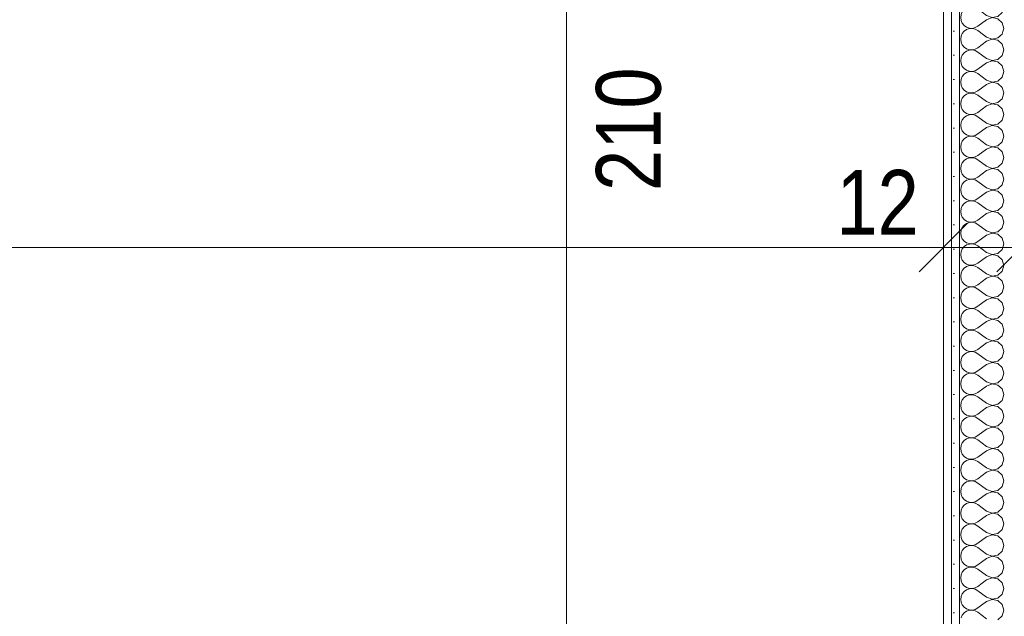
# Model space of a CAD drawing. Header units: millimetres. Extents: x 172139 to 266886, y 95607 to 138225.
# Tile 64 of 71: x 210768 to 212291, y 116207 to 117130. Entities that reach past the tile are written whole.
import ezdxf

# ---------------------------------------------------------------- set-up
doc = ezdxf.new("R2010")
doc.units = ezdxf.units.MM
doc.header["$MEASUREMENT"] = 0
doc.linetypes.add('Wipeout_Contour', pattern=[1000, 0, -1000])
doc.layers.add('PRZEBUDOWA_POSTAWIENIA_OPISY', color=7, linetype='Continuous')
doc.layers.add('ROZBUDOWA_NOWE_DZIAŁOWE', color=7, linetype='Continuous')
for name, color, linetype, lineweight, true_color in [('PRZEBUDOWA_POSTAWIENIA_OPISY_Nr_pióra__4', 7, 'Continuous', 13, 0x029e21), ('ROZBUDOWA_NOWE_DZIAŁOWE_Nr_pióra__24', 7, 'Continuous', 15, 0x029e21), ('ROZBUDOWA_NOWE_DZIAŁOWE_Nr_pióra__4', 7, 'Continuous', 13, 0x029e21), ('ROZBUDOWA_NOWE_DZIAŁOWE_Nr_pióra__67', 7, 'Continuous', 13, 0x6a6a6a)]:
    doc.layers.add(name, color=color, linetype=linetype, lineweight=lineweight, true_color=true_color)
doc.layers.add('ROZBUDOWA_NOWE_DZIAŁOWE_Nr_pióra__47', color=7, linetype='Continuous', lineweight=15)
doc.layers.add('STREFA_NOWE_POM_Nr_pióra__121', color=255, linetype='Continuous', lineweight=0)
doc.styles.add('GENERATED_STYLE_1', font='ARIALN.TTF')
doc.dimstyles.new('GENERATED_STYLE__2', dxfattribs={"dimtxt": 100, "dimasz": 71.25, "dimexe": 0.18, "dimexo": 0, "dimgap": 0.09, "dimtad": 1, "dimtih": 1, "dimtoh": 1, "dimdec": 0, "dimlfac": 0.1, "dimzin": 0, "dimdsep": 46, "dimtxsty": 'GENERATED_STYLE_1', "dimblk": 'ARROWHEAD_6', "dimblk1": 'ARROWHEAD_6', "dimblk2": 'ARROWHEAD_6', "dimcen": 0.09, "dimclrd": 256, "dimclre": 256, "dimclrt": 256, "dimadec": 1, "dimazin": 0, "dimtfac": 1, "dimtdec": 4, "dimtmove": 0, "dimatfit": 3, "dimfxl": 0, "dimtolj": 1, "dimtzin": 0, "dimarcsym": 0})
doc.dimstyles.new('GENERATED_STYLE__3', dxfattribs={"dimtxt": 100, "dimasz": 71.25, "dimexe": 0.18, "dimexo": 0, "dimgap": 0.09, "dimtad": 1, "dimdec": 0, "dimlfac": 0.1, "dimzin": 0, "dimdsep": 46, "dimtxsty": 'GENERATED_STYLE_1', "dimblk": 'ARROWHEAD_6', "dimblk1": 'ARROWHEAD_6', "dimblk2": 'ARROWHEAD_6', "dimcen": 0.09, "dimclrd": 256, "dimclre": 256, "dimclrt": 256, "dimadec": 1, "dimazin": 0, "dimtfac": 1, "dimtdec": 4, "dimtmove": 2, "dimatfit": 3, "dimfxl": 0, "dimtolj": 1, "dimtzin": 0, "dimarcsym": 0})
pattern_1 = [(0, (0, 0), (0, 37.5), [0, -37.5])]

# ---------------------------------------------------------------- blocks, each defined once
blk = doc.blocks.new('*D512')
at = {"layer": 'PRZEBUDOWA_POSTAWIENIA_OPISY_Nr_pióra__4', "linetype": 'Continuous'}
for p, q in [((207797.8, 116707.3), (207797.8, 116847.9)), ((212196.5, 116707.3), (212196.5, 116847.9)), ((207835.3, 116815.1), (207760.3, 116740.1)), ((212234, 116815.1), (212159, 116740.1)), ((207741.5, 116777.6), (207797.8, 116777.6)), ((207797.8, 116777.6), (212196.5, 116777.6))]:
    blk.add_line(p, q, dxfattribs=at)
at = {"color": 254, "linetype": 'Wipeout_Contour', "lineweight": 0, "ltscale": 961043.516142}
blk.add_wipeout([(209837.1, 116797.6), (210029.1, 116797.6), (210029.1, 116897.6), (209837.1, 116897.6)], dxfattribs=at).dxf.layer = 'PRZEBUDOWA_POSTAWIENIA_OPISY'
at = {"layer": 'PRZEBUDOWA_POSTAWIENIA_OPISY_Nr_pióra__4', "insert": (209837.1, 116797.6), "char_height": 100, "attachment_point": 7, "style": 'GENERATED_STYLE_1'}
blk.add_mtext('\\A1;{\\fArial Narrow|b0|i0|c238|p34;440}', dxfattribs=at)
at = {"color": 254, "linetype": 'Wipeout_Contour', "lineweight": 0, "ltscale": 968608.547161}
blk.add_wipeout([(212031, 116797.6), (212159, 116797.6), (212159, 116897.6), (212031, 116897.6)], dxfattribs=at).dxf.layer = 'PRZEBUDOWA_POSTAWIENIA_OPISY'
at = {"layer": 'PRZEBUDOWA_POSTAWIENIA_OPISY_Nr_pióra__4', "insert": (212031, 116797.6), "char_height": 100, "attachment_point": 7, "style": 'GENERATED_STYLE_1'}
blk.add_mtext('\\A1;{\\fArial Narrow|b0|i0|c238|p34;12}', dxfattribs=at)
blk = doc.blocks.new('ARROWHEAD_6')
at = {"color": 0, "linetype": 'Continuous', "lineweight": 0}
for p, q in [((-0.5, -0.5), (0.5, 0.5)), ((0, 0), (-1, 0))]:
    blk.add_line(p, q, dxfattribs=at)
blk = doc.blocks.new('*D513')
at = {"layer": 'PRZEBUDOWA_POSTAWIENIA_OPISY_Nr_pióra__4', "linetype": 'Continuous'}
for p, q in [((212196.5, 116707.3), (212196.5, 116847.9)), ((212316.5, 116707.3), (212316.5, 116847.9)), ((212234, 116815.1), (212159, 116740.1)), ((212354, 116815.1), (212279, 116740.1)), ((212196.5, 116777.6), (212316.5, 116777.6))]:
    blk.add_line(p, q, dxfattribs=at)
blk = doc.blocks.new('*D514')
at = {"layer": 'PRZEBUDOWA_POSTAWIENIA_OPISY_Nr_pióra__4', "linetype": 'Continuous'}
for p, q in [((212316.5, 116707.3), (212316.5, 116847.9)), ((216210.8, 116707.3), (216210.8, 116847.9)), ((212354, 116815.1), (212279, 116740.1)), ((216248.3, 116815.1), (216173.3, 116740.1)), ((212316.5, 116777.6), (216210.8, 116777.6))]:
    blk.add_line(p, q, dxfattribs=at)
at = {"color": 254, "linetype": 'Wipeout_Contour', "lineweight": 0, "ltscale": 975990.735869}
blk.add_wipeout([(214103.7, 116797.6), (214295.7, 116797.6), (214295.7, 116897.6), (214103.7, 116897.6)], dxfattribs=at).dxf.layer = 'PRZEBUDOWA_POSTAWIENIA_OPISY'
at = {"layer": 'PRZEBUDOWA_POSTAWIENIA_OPISY_Nr_pióra__4', "insert": (214103.7, 116797.6), "char_height": 100, "attachment_point": 7, "style": 'GENERATED_STYLE_1'}
blk.add_mtext('\\A1;{\\fArial Narrow|b0|i0|c238|p34;389}', dxfattribs=at)
at = {"color": 254, "linetype": 'Wipeout_Contour', "lineweight": 0, "ltscale": 982703.361361}
blk.add_wipeout([(216045.3, 116797.6), (216173.3, 116797.6), (216173.3, 116897.6), (216045.3, 116897.6)], dxfattribs=at).dxf.layer = 'PRZEBUDOWA_POSTAWIENIA_OPISY'
at = {"layer": 'PRZEBUDOWA_POSTAWIENIA_OPISY_Nr_pióra__4', "insert": (216045.3, 116797.6), "char_height": 100, "attachment_point": 7, "style": 'GENERATED_STYLE_1'}
blk.add_mtext('\\A1;{\\fArial Narrow|b0|i0|c238|p34;12}', dxfattribs=at)
blk = doc.blocks.new('*D535')
at = {"layer": 'PRZEBUDOWA_POSTAWIENIA_OPISY_Nr_pióra__4', "linetype": 'Continuous'}
for p, q in [((211576.3, 117959.4), (211651.3, 117884.4)), ((211684.1, 117921.9), (211543.5, 117921.9)), ((211613.8, 115826.1), (211613.8, 117921.9)), ((211576.3, 115863.6), (211651.3, 115788.6)), ((211684.1, 115826.1), (211543.5, 115826.1)), ((211613.8, 115769.8), (211613.8, 115826.1))]:
    blk.add_line(p, q, dxfattribs=at)
at = {"color": 254, "linetype": 'Wipeout_Contour', "lineweight": 0, "ltscale": 967482.439598}
blk.add_wipeout([(211782.3, 116843.7), (211782.3, 117078.6), (211639.4, 117078.6), (211639.4, 116843.7)], dxfattribs=at).dxf.layer = 'PRZEBUDOWA_POSTAWIENIA_OPISY'
at = {"layer": 'PRZEBUDOWA_POSTAWIENIA_OPISY_Nr_pióra__4', "insert": (211760.8, 116865.1), "char_height": 100, "attachment_point": 7, "rotation": 90, "style": 'GENERATED_STYLE_1'}
blk.add_mtext('\\A1;{\\fArial Narrow|b0|i0|c238|p34;210}', dxfattribs=at)
blk = doc.blocks.new('*X561')
at = {"layer": 'ROZBUDOWA_NOWE_DZIAŁOWE_Nr_pióra__4', "linetype": 'Continuous'}
for p, q in [((212228.1, 117111.8), (212225.6, 117108.8)), ((212263.2, 117103.3), (212251.9, 117111.8)), ((212287.3, 117107.9), (212288.4, 117111.8)), ((212223.8, 117104.6), (212223.2, 117100)), ((212223.2, 117100), (212223.8, 117095.4)), ((212225.6, 117108.8), (212223.8, 117104.6)), ((212263.2, 117096.7), (212249.8, 117086.7)), ((212263.2, 117103.3), (212271.7, 117100.1)), ((212271.7, 117099.9), (212263.2, 117096.7)), ((212271.7, 117100.1), (212280.6, 117101.8)), ((212280.6, 117098.2), (212271.7, 117099.9)), ((212280.6, 117101.8), (212287.3, 117107.9)), ((212287.3, 117092.1), (212280.6, 117098.2)), ((212223.8, 117095.4), (212225.6, 117091.2)), ((212225.6, 117091.2), (212228.6, 117087.7)), ((212228.6, 117087.7), (212232.4, 117085.1)), ((212232.4, 117081.6), (212228.6, 117079)), ((212232.4, 117085.1), (212236.7, 117083.6)), ((212236.7, 117083), (212232.4, 117081.6)), ((212236.7, 117083.6), (212241.3, 117083.4)), ((212241.3, 117083.3), (212236.7, 117083)), ((212241.3, 117083.4), (212245.8, 117084.4)), ((212245.8, 117082.2), (212241.3, 117083.3)), ((212245.8, 117084.4), (212249.8, 117086.7)), ((212249.8, 117080), (212245.8, 117082.2)), ((212289.8, 117083.3), (212287.3, 117092.1)), ((212287.3, 117074.6), (212289.8, 117083.3)), ((212223.8, 117071.2), (212223.2, 117066.7)), ((212223.2, 117066.7), (212223.8, 117062.1)), ((212225.6, 117075.4), (212223.8, 117071.2)), ((212228.6, 117079), (212225.6, 117075.4)), ((212263.2, 117070), (212249.8, 117080)), ((212263.2, 117070), (212271.7, 117066.7)), ((212271.7, 117066.6), (212263.2, 117063.3)), ((212271.7, 117066.7), (212280.6, 117068.4)), ((212280.6, 117064.9), (212271.7, 117066.6)), ((212280.6, 117068.4), (212287.3, 117074.6)), ((212223.8, 117062.1), (212225.6, 117057.9)), ((212225.6, 117057.9), (212228.6, 117054.4)), ((212228.6, 117054.4), (212232.4, 117051.8)), ((212232.4, 117051.8), (212236.7, 117050.3)), ((212236.7, 117050.3), (212241.3, 117050.1)), ((212241.3, 117050.1), (212245.8, 117051.1)), ((212245.8, 117051.1), (212249.8, 117053.3)), ((212263.2, 117063.3), (212249.8, 117053.3)), ((212287.3, 117058.8), (212280.6, 117064.9)), ((212289.8, 117050), (212287.3, 117058.8)), ((212223.8, 117037.9), (212223.2, 117033.3)), ((212225.6, 117042.1), (212223.8, 117037.9)), ((212228.6, 117045.6), (212225.6, 117042.1)), ((212232.4, 117048.2), (212228.6, 117045.6)), ((212236.7, 117049.7), (212232.4, 117048.2)), ((212241.3, 117049.9), (212236.7, 117049.7)), ((212245.8, 117048.9), (212241.3, 117049.9)), ((212249.8, 117046.7), (212245.8, 117048.9)), ((212263.2, 117036.7), (212249.8, 117046.7)), ((212263.2, 117036.7), (212271.7, 117033.4)), ((212271.7, 117033.4), (212280.6, 117035.1)), ((212280.6, 117035.1), (212287.3, 117041.2)), ((212287.3, 117041.2), (212289.8, 117050)), ((212223.2, 117033.3), (212223.8, 117028.8)), ((212223.8, 117028.8), (212225.6, 117024.6)), ((212225.6, 117024.6), (212228.6, 117021)), ((212228.6, 117021), (212232.4, 117018.4)), ((212245.8, 117017.8), (212249.8, 117020)), ((212263.2, 117030), (212249.8, 117020)), ((212271.7, 117033.3), (212263.2, 117030)), ((212280.6, 117031.6), (212271.7, 117033.3)), ((212287.3, 117025.4), (212280.6, 117031.6)), ((212289.8, 117016.7), (212287.3, 117025.4)), ((212223.8, 117004.6), (212223.2, 117000)), ((212225.6, 117008.8), (212223.8, 117004.6)), ((212228.6, 117012.3), (212225.6, 117008.8)), ((212232.4, 117014.9), (212228.6, 117012.3)), ((212232.4, 117018.4), (212236.7, 117017)), ((212236.7, 117016.4), (212232.4, 117014.9)), ((212236.7, 117017), (212241.3, 117016.7)), ((212241.3, 117016.6), (212236.7, 117016.4)), ((212241.3, 117016.7), (212245.8, 117017.8)), ((212245.8, 117015.6), (212241.3, 117016.6)), ((212249.8, 117013.3), (212245.8, 117015.6)), ((212263.2, 117003.3), (212249.8, 117013.3)), ((212280.6, 117001.8), (212287.3, 117007.9)), ((212287.3, 117007.9), (212289.8, 117016.7)), ((212223.2, 117000), (212223.8, 116995.4)), ((212223.8, 116995.4), (212225.6, 116991.2)), ((212225.6, 116991.2), (212228.6, 116987.7)), ((212263.2, 116996.7), (212249.8, 116986.7)), ((212263.2, 117003.3), (212271.7, 117000.1)), ((212271.7, 116999.9), (212263.2, 116996.7)), ((212271.7, 117000.1), (212280.6, 117001.8)), ((212280.6, 116998.2), (212271.7, 116999.9)), ((212287.3, 116992.1), (212280.6, 116998.2)), ((212289.8, 116983.3), (212287.3, 116992.1)), ((212225.6, 116975.4), (212223.8, 116971.2)), ((212228.6, 116979), (212225.6, 116975.4)), ((212228.6, 116987.7), (212232.4, 116985.1)), ((212232.4, 116981.6), (212228.6, 116979)), ((212232.4, 116985.1), (212236.7, 116983.6)), ((212236.7, 116983), (212232.4, 116981.6)), ((212236.7, 116983.6), (212241.3, 116983.4)), ((212241.3, 116983.3), (212236.7, 116983)), ((212241.3, 116983.4), (212245.8, 116984.4)), ((212245.8, 116982.2), (212241.3, 116983.3)), ((212245.8, 116984.4), (212249.8, 116986.7)), ((212249.8, 116980), (212245.8, 116982.2)), ((212263.2, 116970), (212249.8, 116980)), ((212280.6, 116968.4), (212287.3, 116974.6)), ((212287.3, 116974.6), (212289.8, 116983.3)), ((212223.8, 116971.2), (212223.2, 116966.7)), ((212223.2, 116966.7), (212223.8, 116962.1)), ((212223.8, 116962.1), (212225.6, 116957.9)), ((212263.2, 116963.3), (212249.8, 116953.3)), ((212263.2, 116970), (212271.7, 116966.7)), ((212271.7, 116966.6), (212263.2, 116963.3)), ((212271.7, 116966.7), (212280.6, 116968.4)), ((212280.6, 116964.9), (212271.7, 116966.6)), ((212287.3, 116958.8), (212280.6, 116964.9)), ((212289.8, 116950), (212287.3, 116958.8)), ((212225.6, 116957.9), (212228.6, 116954.4)), ((212228.6, 116945.6), (212225.6, 116942.1)), ((212228.6, 116954.4), (212232.4, 116951.8)), ((212232.4, 116948.2), (212228.6, 116945.6)), ((212232.4, 116951.8), (212236.7, 116950.3)), ((212236.7, 116949.7), (212232.4, 116948.2)), ((212236.7, 116950.3), (212241.3, 116950.1)), ((212241.3, 116949.9), (212236.7, 116949.7)), ((212241.3, 116950.1), (212245.8, 116951.1)), ((212245.8, 116948.9), (212241.3, 116949.9)), ((212245.8, 116951.1), (212249.8, 116953.3)), ((212249.8, 116946.7), (212245.8, 116948.9)), ((212263.2, 116936.7), (212249.8, 116946.7)), ((212287.3, 116941.2), (212289.8, 116950)), ((212223.8, 116937.9), (212223.2, 116933.3)), ((212223.2, 116933.3), (212223.8, 116928.8)), ((212225.6, 116942.1), (212223.8, 116937.9)), ((212223.8, 116928.8), (212225.6, 116924.6)), ((212263.2, 116930), (212249.8, 116920)), ((212263.2, 116936.7), (212271.7, 116933.4)), ((212271.7, 116933.3), (212263.2, 116930)), ((212271.7, 116933.4), (212280.6, 116935.1)), ((212280.6, 116931.6), (212271.7, 116933.3)), ((212280.6, 116935.1), (212287.3, 116941.2)), ((212287.3, 116925.4), (212280.6, 116931.6)), ((212225.6, 116924.6), (212228.6, 116921)), ((212228.6, 116921), (212232.4, 116918.4)), ((212232.4, 116914.9), (212228.6, 116912.3)), ((212232.4, 116918.4), (212236.7, 116917)), ((212236.7, 116916.4), (212232.4, 116914.9)), ((212236.7, 116917), (212241.3, 116916.7)), ((212241.3, 116916.6), (212236.7, 116916.4)), ((212241.3, 116916.7), (212245.8, 116917.8)), ((212245.8, 116915.6), (212241.3, 116916.6)), ((212245.8, 116917.8), (212249.8, 116920)), ((212249.8, 116913.3), (212245.8, 116915.6)), ((212263.2, 116903.3), (212249.8, 116913.3)), ((212289.8, 116916.7), (212287.3, 116925.4)), ((212287.3, 116907.9), (212289.8, 116916.7)), ((212223.8, 116904.6), (212223.2, 116900)), ((212223.2, 116900), (212223.8, 116895.4)), ((212225.6, 116908.8), (212223.8, 116904.6)), ((212228.6, 116912.3), (212225.6, 116908.8)), ((212263.2, 116903.3), (212271.7, 116900.1)), ((212271.7, 116899.9), (212263.2, 116896.7)), ((212271.7, 116900.1), (212280.6, 116901.8)), ((212280.6, 116898.2), (212271.7, 116899.9)), ((212280.6, 116901.8), (212287.3, 116907.9)), ((212287.3, 116892.1), (212280.6, 116898.2)), ((212223.8, 116895.4), (212225.6, 116891.2)), ((212225.6, 116891.2), (212228.6, 116887.7)), ((212228.6, 116887.7), (212232.4, 116885.1)), ((212232.4, 116885.1), (212236.7, 116883.6)), ((212236.7, 116883), (212232.4, 116881.6)), ((212236.7, 116883.6), (212241.3, 116883.4)), ((212241.3, 116883.3), (212236.7, 116883)), ((212241.3, 116883.4), (212245.8, 116884.4)), ((212245.8, 116882.2), (212241.3, 116883.3)), ((212245.8, 116884.4), (212249.8, 116886.7)), ((212263.2, 116896.7), (212249.8, 116886.7)), ((212289.8, 116883.3), (212287.3, 116892.1)), ((212287.3, 116874.6), (212289.8, 116883.3)), ((212223.8, 116871.2), (212223.2, 116866.7)), ((212225.6, 116875.4), (212223.8, 116871.2)), ((212228.6, 116879), (212225.6, 116875.4)), ((212232.4, 116881.6), (212228.6, 116879)), ((212249.8, 116880), (212245.8, 116882.2)), ((212263.2, 116870), (212249.8, 116880)), ((212263.2, 116870), (212271.7, 116866.7)), ((212271.7, 116866.7), (212280.6, 116868.4)), ((212280.6, 116868.4), (212287.3, 116874.6)), ((212223.2, 116866.7), (212223.8, 116862.1)), ((212223.8, 116862.1), (212225.6, 116857.9)), ((212225.6, 116857.9), (212228.6, 116854.4)), ((212228.6, 116854.4), (212232.4, 116851.8)), ((212245.8, 116851.1), (212249.8, 116853.3)), ((212263.2, 116863.3), (212249.8, 116853.3)), ((212271.7, 116866.6), (212263.2, 116863.3)), ((212280.6, 116864.9), (212271.7, 116866.6)), ((212287.3, 116858.8), (212280.6, 116864.9)), ((212289.8, 116850), (212287.3, 116858.8)), ((212223.8, 116837.9), (212223.2, 116833.3)), ((212225.6, 116842.1), (212223.8, 116837.9)), ((212228.6, 116845.6), (212225.6, 116842.1)), ((212232.4, 116848.2), (212228.6, 116845.6)), ((212232.4, 116851.8), (212236.7, 116850.3)), ((212236.7, 116849.7), (212232.4, 116848.2)), ((212236.7, 116850.3), (212241.3, 116850.1)), ((212241.3, 116849.9), (212236.7, 116849.7)), ((212241.3, 116850.1), (212245.8, 116851.1)), ((212245.8, 116848.9), (212241.3, 116849.9)), ((212249.8, 116846.7), (212245.8, 116848.9)), ((212263.2, 116836.7), (212249.8, 116846.7)), ((212280.6, 116835.1), (212287.3, 116841.2)), ((212287.3, 116841.2), (212289.8, 116850)), ((212223.2, 116833.3), (212223.8, 116828.8)), ((212223.8, 116828.8), (212225.6, 116824.6)), ((212225.6, 116824.6), (212228.6, 116821)), ((212263.2, 116830), (212249.8, 116820)), ((212263.2, 116836.7), (212271.7, 116833.4)), ((212271.7, 116833.3), (212263.2, 116830)), ((212271.7, 116833.4), (212280.6, 116835.1)), ((212280.6, 116831.6), (212271.7, 116833.3)), ((212287.3, 116825.4), (212280.6, 116831.6)), ((212289.8, 116816.7), (212287.3, 116825.4)), ((212225.6, 116808.8), (212223.8, 116804.6)), ((212228.6, 116812.3), (212225.6, 116808.8)), ((212228.6, 116821), (212232.4, 116818.4)), ((212232.4, 116814.9), (212228.6, 116812.3)), ((212232.4, 116818.4), (212236.7, 116817)), ((212236.7, 116816.4), (212232.4, 116814.9)), ((212236.7, 116817), (212241.3, 116816.7)), ((212241.3, 116816.6), (212236.7, 116816.4)), ((212241.3, 116816.7), (212245.8, 116817.8)), ((212245.8, 116815.6), (212241.3, 116816.6)), ((212245.8, 116817.8), (212249.8, 116820)), ((212249.8, 116813.3), (212245.8, 116815.6)), ((212263.2, 116803.3), (212249.8, 116813.3)), ((212280.6, 116801.8), (212287.3, 116807.9)), ((212287.3, 116807.9), (212289.8, 116816.7)), ((212223.8, 116804.6), (212223.2, 116800)), ((212223.2, 116800), (212223.8, 116795.4)), ((212223.8, 116795.4), (212225.6, 116791.2)), ((212225.6, 116791.2), (212228.6, 116787.7)), ((212263.2, 116796.7), (212249.8, 116786.7)), ((212263.2, 116803.3), (212271.7, 116800.1)), ((212271.7, 116799.9), (212263.2, 116796.7)), ((212271.7, 116800.1), (212280.6, 116801.8)), ((212280.6, 116798.2), (212271.7, 116799.9)), ((212287.3, 116792.1), (212280.6, 116798.2)), ((212289.8, 116783.3), (212287.3, 116792.1)), ((212228.6, 116779), (212225.6, 116775.4)), ((212228.6, 116787.7), (212232.4, 116785.1)), ((212232.4, 116781.6), (212228.6, 116779)), ((212232.4, 116785.1), (212236.7, 116783.6)), ((212236.7, 116783), (212232.4, 116781.6)), ((212236.7, 116783.6), (212241.3, 116783.4)), ((212241.3, 116783.3), (212236.7, 116783)), ((212241.3, 116783.4), (212245.8, 116784.4)), ((212245.8, 116782.2), (212241.3, 116783.3)), ((212245.8, 116784.4), (212249.8, 116786.7)), ((212249.8, 116780), (212245.8, 116782.2)), ((212263.2, 116770), (212249.8, 116780)), ((212287.3, 116774.6), (212289.8, 116783.3)), ((212223.8, 116771.2), (212223.2, 116766.7)), ((212223.2, 116766.7), (212223.8, 116762.1)), ((212225.6, 116775.4), (212223.8, 116771.2)), ((212223.8, 116762.1), (212225.6, 116757.9)), ((212263.2, 116763.3), (212249.8, 116753.3)), ((212263.2, 116770), (212271.7, 116766.7)), ((212271.7, 116766.6), (212263.2, 116763.3)), ((212271.7, 116766.7), (212280.6, 116768.4)), ((212280.6, 116764.9), (212271.7, 116766.6)), ((212280.6, 116768.4), (212287.3, 116774.6)), ((212287.3, 116758.8), (212280.6, 116764.9)), ((212225.6, 116757.9), (212228.6, 116754.4)), ((212228.6, 116745.6), (212225.6, 116742.1)), ((212228.6, 116754.4), (212232.4, 116751.8)), ((212232.4, 116748.2), (212228.6, 116745.6)), ((212232.4, 116751.8), (212236.7, 116750.3)), ((212236.7, 116749.7), (212232.4, 116748.2)), ((212236.7, 116750.3), (212241.3, 116750.1)), ((212241.3, 116749.9), (212236.7, 116749.7)), ((212241.3, 116750.1), (212245.8, 116751.1)), ((212245.8, 116748.9), (212241.3, 116749.9)), ((212245.8, 116751.1), (212249.8, 116753.3)), ((212249.8, 116746.7), (212245.8, 116748.9)), ((212263.2, 116736.7), (212249.8, 116746.7)), ((212289.8, 116750), (212287.3, 116758.8)), ((212287.3, 116741.2), (212289.8, 116750)), ((212223.8, 116737.9), (212223.2, 116733.3)), ((212223.2, 116733.3), (212223.8, 116728.8)), ((212225.6, 116742.1), (212223.8, 116737.9)), ((212263.2, 116736.7), (212271.7, 116733.4)), ((212271.7, 116733.3), (212263.2, 116730)), ((212271.7, 116733.4), (212280.6, 116735.1)), ((212280.6, 116731.6), (212271.7, 116733.3)), ((212280.6, 116735.1), (212287.3, 116741.2)), ((212287.3, 116725.4), (212280.6, 116731.6)), ((212223.8, 116728.8), (212225.6, 116724.6)), ((212225.6, 116724.6), (212228.6, 116721)), ((212228.6, 116721), (212232.4, 116718.4)), ((212232.4, 116718.4), (212236.7, 116717)), ((212236.7, 116716.4), (212232.4, 116714.9)), ((212236.7, 116717), (212241.3, 116716.7)), ((212241.3, 116716.6), (212236.7, 116716.4)), ((212241.3, 116716.7), (212245.8, 116717.8)), ((212245.8, 116715.6), (212241.3, 116716.6)), ((212245.8, 116717.8), (212249.8, 116720)), ((212249.8, 116713.3), (212245.8, 116715.6)), ((212263.2, 116730), (212249.8, 116720)), ((212289.8, 116716.7), (212287.3, 116725.4)), ((212287.3, 116707.9), (212289.8, 116716.7)), ((212223.8, 116704.6), (212223.2, 116700)), ((212223.2, 116700), (212223.8, 116695.4)), ((212225.6, 116708.8), (212223.8, 116704.6)), ((212228.6, 116712.3), (212225.6, 116708.8)), ((212232.4, 116714.9), (212228.6, 116712.3)), ((212263.2, 116703.3), (212249.8, 116713.3)), ((212263.2, 116703.3), (212271.7, 116700.1)), ((212271.7, 116699.9), (212263.2, 116696.7)), ((212271.7, 116700.1), (212280.6, 116701.8)), ((212280.6, 116698.2), (212271.7, 116699.9)), ((212280.6, 116701.8), (212287.3, 116707.9)), ((212223.8, 116695.4), (212225.6, 116691.2)), ((212225.6, 116691.2), (212228.6, 116687.7)), ((212228.6, 116687.7), (212232.4, 116685.1)), ((212232.4, 116685.1), (212236.7, 116683.6)), ((212245.8, 116684.4), (212249.8, 116686.7)), ((212263.2, 116696.7), (212249.8, 116686.7)), ((212287.3, 116692.1), (212280.6, 116698.2)), ((212289.8, 116683.3), (212287.3, 116692.1)), ((212223.8, 116671.2), (212223.2, 116666.7)), ((212225.6, 116675.4), (212223.8, 116671.2)), ((212228.6, 116679), (212225.6, 116675.4)), ((212232.4, 116681.6), (212228.6, 116679)), ((212236.7, 116683), (212232.4, 116681.6)), ((212236.7, 116683.6), (212241.3, 116683.4)), ((212241.3, 116683.3), (212236.7, 116683)), ((212241.3, 116683.4), (212245.8, 116684.4)), ((212245.8, 116682.2), (212241.3, 116683.3)), ((212249.8, 116680), (212245.8, 116682.2)), ((212263.2, 116670), (212249.8, 116680)), ((212263.2, 116670), (212271.7, 116666.7)), ((212280.6, 116668.4), (212287.3, 116674.6)), ((212287.3, 116674.6), (212289.8, 116683.3)), ((212223.2, 116666.7), (212223.8, 116662.1)), ((212223.8, 116662.1), (212225.6, 116657.9)), ((212225.6, 116657.9), (212228.6, 116654.4)), ((212228.6, 116654.4), (212232.4, 116651.8)), ((212263.2, 116663.3), (212249.8, 116653.3)), ((212271.7, 116666.6), (212263.2, 116663.3)), ((212271.7, 116666.7), (212280.6, 116668.4)), ((212280.6, 116664.9), (212271.7, 116666.6)), ((212287.3, 116658.8), (212280.6, 116664.9)), ((212289.8, 116650), (212287.3, 116658.8)), ((212225.6, 116642.1), (212223.8, 116637.9)), ((212228.6, 116645.6), (212225.6, 116642.1)), ((212232.4, 116648.2), (212228.6, 116645.6)), ((212232.4, 116651.8), (212236.7, 116650.3)), ((212236.7, 116649.7), (212232.4, 116648.2)), ((212236.7, 116650.3), (212241.3, 116650.1)), ((212241.3, 116649.9), (212236.7, 116649.7)), ((212241.3, 116650.1), (212245.8, 116651.1)), ((212245.8, 116648.9), (212241.3, 116649.9)), ((212245.8, 116651.1), (212249.8, 116653.3)), ((212249.8, 116646.7), (212245.8, 116648.9)), ((212263.2, 116636.7), (212249.8, 116646.7)), ((212280.6, 116635.1), (212287.3, 116641.2)), ((212287.3, 116641.2), (212289.8, 116650)), ((212223.8, 116637.9), (212223.2, 116633.3)), ((212223.2, 116633.3), (212223.8, 116628.8)), ((212223.8, 116628.8), (212225.6, 116624.6)), ((212225.6, 116624.6), (212228.6, 116621)), ((212263.2, 116630), (212249.8, 116620)), ((212263.2, 116636.7), (212271.7, 116633.4)), ((212271.7, 116633.3), (212263.2, 116630)), ((212271.7, 116633.4), (212280.6, 116635.1)), ((212280.6, 116631.6), (212271.7, 116633.3)), ((212287.3, 116625.4), (212280.6, 116631.6)), ((212289.8, 116616.7), (212287.3, 116625.4)), ((212225.6, 116608.8), (212223.8, 116604.6)), ((212228.6, 116612.3), (212225.6, 116608.8)), ((212228.6, 116621), (212232.4, 116618.4)), ((212232.4, 116614.9), (212228.6, 116612.3)), ((212232.4, 116618.4), (212236.7, 116617)), ((212236.7, 116616.4), (212232.4, 116614.9)), ((212236.7, 116617), (212241.3, 116616.7)), ((212241.3, 116616.6), (212236.7, 116616.4)), ((212241.3, 116616.7), (212245.8, 116617.8)), ((212245.8, 116615.6), (212241.3, 116616.6)), ((212245.8, 116617.8), (212249.8, 116620)), ((212249.8, 116613.3), (212245.8, 116615.6)), ((212263.2, 116603.3), (212249.8, 116613.3)), ((212287.3, 116607.9), (212289.8, 116616.7)), ((212223.8, 116604.6), (212223.2, 116600)), ((212223.2, 116600), (212223.8, 116595.4)), ((212223.8, 116595.4), (212225.6, 116591.2)), ((212263.2, 116596.7), (212249.8, 116586.7)), ((212263.2, 116603.3), (212271.7, 116600.1)), ((212271.7, 116599.9), (212263.2, 116596.7)), ((212271.7, 116600.1), (212280.6, 116601.8)), ((212280.6, 116598.2), (212271.7, 116599.9)), ((212280.6, 116601.8), (212287.3, 116607.9)), ((212287.3, 116592.1), (212280.6, 116598.2)), ((212225.6, 116591.2), (212228.6, 116587.7)), ((212228.6, 116579), (212225.6, 116575.4)), ((212228.6, 116587.7), (212232.4, 116585.1)), ((212232.4, 116581.6), (212228.6, 116579)), ((212232.4, 116585.1), (212236.7, 116583.6)), ((212236.7, 116583), (212232.4, 116581.6)), ((212236.7, 116583.6), (212241.3, 116583.4)), ((212241.3, 116583.3), (212236.7, 116583)), ((212241.3, 116583.4), (212245.8, 116584.4)), ((212245.8, 116582.2), (212241.3, 116583.3)), ((212245.8, 116584.4), (212249.8, 116586.7)), ((212249.8, 116580), (212245.8, 116582.2)), ((212263.2, 116570), (212249.8, 116580)), ((212289.8, 116583.3), (212287.3, 116592.1)), ((212287.3, 116574.6), (212289.8, 116583.3)), ((212223.8, 116571.2), (212223.2, 116566.7)), ((212223.2, 116566.7), (212223.8, 116562.1)), ((212225.6, 116575.4), (212223.8, 116571.2)), ((212263.2, 116563.3), (212249.8, 116553.3)), ((212263.2, 116570), (212271.7, 116566.7)), ((212271.7, 116566.6), (212263.2, 116563.3)), ((212271.7, 116566.7), (212280.6, 116568.4)), ((212280.6, 116564.9), (212271.7, 116566.6)), ((212280.6, 116568.4), (212287.3, 116574.6)), ((212287.3, 116558.8), (212280.6, 116564.9)), ((212223.8, 116562.1), (212225.6, 116557.9)), ((212225.6, 116557.9), (212228.6, 116554.4)), ((212228.6, 116554.4), (212232.4, 116551.8)), ((212232.4, 116548.2), (212228.6, 116545.6)), ((212232.4, 116551.8), (212236.7, 116550.3)), ((212236.7, 116549.7), (212232.4, 116548.2)), ((212236.7, 116550.3), (212241.3, 116550.1)), ((212241.3, 116549.9), (212236.7, 116549.7)), ((212241.3, 116550.1), (212245.8, 116551.1)), ((212245.8, 116548.9), (212241.3, 116549.9)), ((212245.8, 116551.1), (212249.8, 116553.3)), ((212249.8, 116546.7), (212245.8, 116548.9)), ((212289.8, 116550), (212287.3, 116558.8)), ((212287.3, 116541.2), (212289.8, 116550)), ((212223.8, 116537.9), (212223.2, 116533.3)), ((212223.2, 116533.3), (212223.8, 116528.8)), ((212225.6, 116542.1), (212223.8, 116537.9)), ((212228.6, 116545.6), (212225.6, 116542.1)), ((212263.2, 116536.7), (212249.8, 116546.7)), ((212263.2, 116536.7), (212271.7, 116533.4)), ((212271.7, 116533.3), (212263.2, 116530)), ((212271.7, 116533.4), (212280.6, 116535.1)), ((212280.6, 116531.6), (212271.7, 116533.3)), ((212280.6, 116535.1), (212287.3, 116541.2)), ((212223.8, 116528.8), (212225.6, 116524.6)), ((212225.6, 116524.6), (212228.6, 116521)), ((212228.6, 116521), (212232.4, 116518.4)), ((212232.4, 116518.4), (212236.7, 116517)), ((212241.3, 116516.7), (212245.8, 116517.8)), ((212245.8, 116517.8), (212249.8, 116520)), ((212263.2, 116530), (212249.8, 116520)), ((212287.3, 116525.4), (212280.6, 116531.6)), ((212289.8, 116516.7), (212287.3, 116525.4)), ((212223.8, 116504.6), (212223.2, 116500)), ((212225.6, 116508.8), (212223.8, 116504.6)), ((212228.6, 116512.3), (212225.6, 116508.8)), ((212232.4, 116514.9), (212228.6, 116512.3)), ((212236.7, 116516.4), (212232.4, 116514.9)), ((212236.7, 116517), (212241.3, 116516.7)), ((212241.3, 116516.6), (212236.7, 116516.4)), ((212245.8, 116515.6), (212241.3, 116516.6)), ((212249.8, 116513.3), (212245.8, 116515.6)), ((212263.2, 116503.3), (212249.8, 116513.3)), ((212263.2, 116503.3), (212271.7, 116500.1)), ((212280.6, 116501.8), (212287.3, 116507.9)), ((212287.3, 116507.9), (212289.8, 116516.7)), ((212223.2, 116500), (212223.8, 116495.4)), ((212223.8, 116495.4), (212225.6, 116491.2)), ((212225.6, 116491.2), (212228.6, 116487.7)), ((212228.6, 116487.7), (212232.4, 116485.1)), ((212263.2, 116496.7), (212249.8, 116486.7)), ((212271.7, 116499.9), (212263.2, 116496.7)), ((212271.7, 116500.1), (212280.6, 116501.8)), ((212280.6, 116498.2), (212271.7, 116499.9)), ((212287.3, 116492.1), (212280.6, 116498.2)), ((212289.8, 116483.3), (212287.3, 116492.1)), ((212225.6, 116475.4), (212223.8, 116471.2)), ((212228.6, 116479), (212225.6, 116475.4)), ((212232.4, 116481.6), (212228.6, 116479)), ((212232.4, 116485.1), (212236.7, 116483.6)), ((212236.7, 116483), (212232.4, 116481.6)), ((212236.7, 116483.6), (212241.3, 116483.4)), ((212241.3, 116483.3), (212236.7, 116483)), ((212241.3, 116483.4), (212245.8, 116484.4)), ((212245.8, 116482.2), (212241.3, 116483.3)), ((212245.8, 116484.4), (212249.8, 116486.7)), ((212249.8, 116480), (212245.8, 116482.2)), ((212263.2, 116470), (212249.8, 116480)), ((212280.6, 116468.4), (212287.3, 116474.6)), ((212287.3, 116474.6), (212289.8, 116483.3)), ((212223.8, 116471.2), (212223.2, 116466.7)), ((212223.2, 116466.7), (212223.8, 116462.1)), ((212223.8, 116462.1), (212225.6, 116457.9)), ((212225.6, 116457.9), (212228.6, 116454.4)), ((212263.2, 116463.3), (212249.8, 116453.3)), ((212263.2, 116470), (212271.7, 116466.7)), ((212271.7, 116466.6), (212263.2, 116463.3)), ((212271.7, 116466.7), (212280.6, 116468.4)), ((212280.6, 116464.9), (212271.7, 116466.6)), ((212287.3, 116458.8), (212280.6, 116464.9)), ((212289.8, 116450), (212287.3, 116458.8)), ((212225.6, 116442.1), (212223.8, 116437.9)), ((212228.6, 116445.6), (212225.6, 116442.1)), ((212228.6, 116454.4), (212232.4, 116451.8)), ((212232.4, 116448.2), (212228.6, 116445.6)), ((212232.4, 116451.8), (212236.7, 116450.3)), ((212236.7, 116449.7), (212232.4, 116448.2)), ((212236.7, 116450.3), (212241.3, 116450.1)), ((212241.3, 116449.9), (212236.7, 116449.7)), ((212241.3, 116450.1), (212245.8, 116451.1)), ((212245.8, 116448.9), (212241.3, 116449.9)), ((212245.8, 116451.1), (212249.8, 116453.3)), ((212249.8, 116446.7), (212245.8, 116448.9)), ((212263.2, 116436.7), (212249.8, 116446.7)), ((212280.6, 116435.1), (212287.3, 116441.2)), ((212287.3, 116441.2), (212289.8, 116450)), ((212223.8, 116437.9), (212223.2, 116433.3)), ((212223.2, 116433.3), (212223.8, 116428.8)), ((212223.8, 116428.8), (212225.6, 116424.6)), ((212263.2, 116430), (212249.8, 116420)), ((212263.2, 116436.7), (212271.7, 116433.4)), ((212271.7, 116433.3), (212263.2, 116430)), ((212271.7, 116433.4), (212280.6, 116435.1)), ((212280.6, 116431.6), (212271.7, 116433.3)), ((212287.3, 116425.4), (212280.6, 116431.6)), ((212225.6, 116424.6), (212228.6, 116421)), ((212228.6, 116412.3), (212225.6, 116408.8)), ((212228.6, 116421), (212232.4, 116418.4)), ((212232.4, 116414.9), (212228.6, 116412.3)), ((212232.4, 116418.4), (212236.7, 116417)), ((212236.7, 116416.4), (212232.4, 116414.9)), ((212236.7, 116417), (212241.3, 116416.7)), ((212241.3, 116416.6), (212236.7, 116416.4)), ((212241.3, 116416.7), (212245.8, 116417.8)), ((212245.8, 116415.6), (212241.3, 116416.6)), ((212245.8, 116417.8), (212249.8, 116420)), ((212249.8, 116413.3), (212245.8, 116415.6)), ((212263.2, 116403.3), (212249.8, 116413.3)), ((212289.8, 116416.7), (212287.3, 116425.4)), ((212287.3, 116407.9), (212289.8, 116416.7)), ((212223.8, 116404.6), (212223.2, 116400)), ((212223.2, 116400), (212223.8, 116395.4)), ((212225.6, 116408.8), (212223.8, 116404.6)), ((212223.8, 116395.4), (212225.6, 116391.2)), ((212263.2, 116396.7), (212249.8, 116386.7)), ((212263.2, 116403.3), (212271.7, 116400.1)), ((212271.7, 116399.9), (212263.2, 116396.7)), ((212271.7, 116400.1), (212280.6, 116401.8)), ((212280.6, 116398.2), (212271.7, 116399.9)), ((212280.6, 116401.8), (212287.3, 116407.9)), ((212287.3, 116392.1), (212280.6, 116398.2)), ((212225.6, 116391.2), (212228.6, 116387.7)), ((212228.6, 116387.7), (212232.4, 116385.1)), ((212232.4, 116381.6), (212228.6, 116379)), ((212232.4, 116385.1), (212236.7, 116383.6)), ((212236.7, 116383), (212232.4, 116381.6)), ((212236.7, 116383.6), (212241.3, 116383.4)), ((212241.3, 116383.3), (212236.7, 116383)), ((212241.3, 116383.4), (212245.8, 116384.4)), ((212245.8, 116382.2), (212241.3, 116383.3)), ((212245.8, 116384.4), (212249.8, 116386.7)), ((212249.8, 116380), (212245.8, 116382.2)), ((212289.8, 116383.3), (212287.3, 116392.1)), ((212287.3, 116374.6), (212289.8, 116383.3)), ((212223.8, 116371.2), (212223.2, 116366.7)), ((212223.2, 116366.7), (212223.8, 116362.1)), ((212225.6, 116375.4), (212223.8, 116371.2)), ((212228.6, 116379), (212225.6, 116375.4)), ((212263.2, 116370), (212249.8, 116380)), ((212263.2, 116370), (212271.7, 116366.7)), ((212271.7, 116366.6), (212263.2, 116363.3)), ((212271.7, 116366.7), (212280.6, 116368.4)), ((212280.6, 116364.9), (212271.7, 116366.6)), ((212280.6, 116368.4), (212287.3, 116374.6)), ((212223.8, 116362.1), (212225.6, 116357.9)), ((212225.6, 116357.9), (212228.6, 116354.4)), ((212228.6, 116354.4), (212232.4, 116351.8)), ((212232.4, 116351.8), (212236.7, 116350.3)), ((212236.7, 116350.3), (212241.3, 116350.1)), ((212241.3, 116349.9), (212236.7, 116349.7)), ((212241.3, 116350.1), (212245.8, 116351.1)), ((212245.8, 116348.9), (212241.3, 116349.9)), ((212245.8, 116351.1), (212249.8, 116353.3)), ((212263.2, 116363.3), (212249.8, 116353.3)), ((212287.3, 116358.8), (212280.6, 116364.9)), ((212289.8, 116350), (212287.3, 116358.8)), ((212287.3, 116341.2), (212289.8, 116350)), ((212223.8, 116337.9), (212223.2, 116333.3)), ((212225.6, 116342.1), (212223.8, 116337.9)), ((212228.6, 116345.6), (212225.6, 116342.1)), ((212232.4, 116348.2), (212228.6, 116345.6)), ((212236.7, 116349.7), (212232.4, 116348.2)), ((212249.8, 116346.7), (212245.8, 116348.9)), ((212263.2, 116336.7), (212249.8, 116346.7)), ((212263.2, 116336.7), (212271.7, 116333.4)), ((212271.7, 116333.4), (212280.6, 116335.1)), ((212280.6, 116335.1), (212287.3, 116341.2)), ((212223.2, 116333.3), (212223.8, 116328.8)), ((212223.8, 116328.8), (212225.6, 116324.6)), ((212225.6, 116324.6), (212228.6, 116321)), ((212228.6, 116321), (212232.4, 116318.4)), ((212245.8, 116317.8), (212249.8, 116320)), ((212263.2, 116330), (212249.8, 116320)), ((212271.7, 116333.3), (212263.2, 116330)), ((212280.6, 116331.6), (212271.7, 116333.3)), ((212287.3, 116325.4), (212280.6, 116331.6)), ((212289.8, 116316.7), (212287.3, 116325.4)), ((212223.8, 116304.6), (212223.2, 116300)), ((212225.6, 116308.8), (212223.8, 116304.6)), ((212228.6, 116312.3), (212225.6, 116308.8)), ((212232.4, 116314.9), (212228.6, 116312.3)), ((212232.4, 116318.4), (212236.7, 116317)), ((212236.7, 116316.4), (212232.4, 116314.9)), ((212236.7, 116317), (212241.3, 116316.7)), ((212241.3, 116316.6), (212236.7, 116316.4)), ((212241.3, 116316.7), (212245.8, 116317.8)), ((212245.8, 116315.6), (212241.3, 116316.6)), ((212249.8, 116313.3), (212245.8, 116315.6)), ((212263.2, 116303.3), (212249.8, 116313.3)), ((212280.6, 116301.8), (212287.3, 116307.9)), ((212287.3, 116307.9), (212289.8, 116316.7)), ((212223.2, 116300), (212223.8, 116295.4)), ((212223.8, 116295.4), (212225.6, 116291.2)), ((212225.6, 116291.2), (212228.6, 116287.7)), ((212263.2, 116296.7), (212249.8, 116286.7)), ((212263.2, 116303.3), (212271.7, 116300.1)), ((212271.7, 116299.9), (212263.2, 116296.7)), ((212271.7, 116300.1), (212280.6, 116301.8)), ((212280.6, 116298.2), (212271.7, 116299.9)), ((212287.3, 116292.1), (212280.6, 116298.2)), ((212289.8, 116283.3), (212287.3, 116292.1)), ((212225.6, 116275.4), (212223.8, 116271.2)), ((212228.6, 116279), (212225.6, 116275.4)), ((212228.6, 116287.7), (212232.4, 116285.1)), ((212232.4, 116281.6), (212228.6, 116279)), ((212232.4, 116285.1), (212236.7, 116283.6)), ((212236.7, 116283), (212232.4, 116281.6)), ((212236.7, 116283.6), (212241.3, 116283.4)), ((212241.3, 116283.3), (212236.7, 116283)), ((212241.3, 116283.4), (212245.8, 116284.4)), ((212245.8, 116282.2), (212241.3, 116283.3)), ((212245.8, 116284.4), (212249.8, 116286.7)), ((212249.8, 116280), (212245.8, 116282.2)), ((212263.2, 116270), (212249.8, 116280)), ((212280.6, 116268.4), (212287.3, 116274.6)), ((212287.3, 116274.6), (212289.8, 116283.3)), ((212223.8, 116271.2), (212223.2, 116266.7)), ((212223.2, 116266.7), (212223.8, 116262.1)), ((212223.8, 116262.1), (212225.6, 116257.9)), ((212263.2, 116263.3), (212249.8, 116253.3)), ((212263.2, 116270), (212271.7, 116266.7)), ((212271.7, 116266.6), (212263.2, 116263.3)), ((212271.7, 116266.7), (212280.6, 116268.4)), ((212280.6, 116264.9), (212271.7, 116266.6)), ((212287.3, 116258.8), (212280.6, 116264.9)), ((212289.8, 116250), (212287.3, 116258.8)), ((212225.6, 116257.9), (212228.6, 116254.4)), ((212228.6, 116245.6), (212225.6, 116242.1)), ((212228.6, 116254.4), (212232.4, 116251.8)), ((212232.4, 116248.2), (212228.6, 116245.6)), ((212232.4, 116251.8), (212236.7, 116250.3)), ((212236.7, 116249.7), (212232.4, 116248.2)), ((212236.7, 116250.3), (212241.3, 116250.1)), ((212241.3, 116249.9), (212236.7, 116249.7)), ((212241.3, 116250.1), (212245.8, 116251.1)), ((212245.8, 116248.9), (212241.3, 116249.9)), ((212245.8, 116251.1), (212249.8, 116253.3)), ((212249.8, 116246.7), (212245.8, 116248.9)), ((212263.2, 116236.7), (212249.8, 116246.7)), ((212287.3, 116241.2), (212289.8, 116250)), ((212223.8, 116237.9), (212223.2, 116233.3)), ((212223.2, 116233.3), (212223.8, 116228.8)), ((212225.6, 116242.1), (212223.8, 116237.9)), ((212223.8, 116228.8), (212225.6, 116224.6)), ((212263.2, 116230), (212249.8, 116220)), ((212263.2, 116236.7), (212271.7, 116233.4)), ((212271.7, 116233.3), (212263.2, 116230)), ((212271.7, 116233.4), (212280.6, 116235.1)), ((212280.6, 116231.6), (212271.7, 116233.3)), ((212280.6, 116235.1), (212287.3, 116241.2)), ((212287.3, 116225.4), (212280.6, 116231.6)), ((212225.6, 116224.6), (212228.6, 116221)), ((212228.6, 116221), (212232.4, 116218.4)), ((212232.4, 116214.9), (212228.6, 116212.3)), ((212232.4, 116218.4), (212236.7, 116217)), ((212236.7, 116216.4), (212232.4, 116214.9)), ((212236.7, 116217), (212241.3, 116216.7)), ((212241.3, 116216.6), (212236.7, 116216.4)), ((212241.3, 116216.7), (212245.8, 116217.8)), ((212245.8, 116215.6), (212241.3, 116216.6)), ((212245.8, 116217.8), (212249.8, 116220)), ((212249.8, 116213.3), (212245.8, 116215.6)), ((212263.2, 116203.3), (212249.8, 116213.3)), ((212289.8, 116216.7), (212287.3, 116225.4)), ((212287.3, 116207.9), (212289.8, 116216.7)), ((212225.6, 116208.8), (212223.8, 116204.6)), ((212228.6, 116212.3), (212225.6, 116208.8)), ((212280.6, 116201.8), (212287.3, 116207.9))]:
    blk.add_line(p, q, dxfattribs=at)
blk = doc.blocks.new('*X562')
at = {"layer": 'ROZBUDOWA_NOWE_DZIAŁOWE_Nr_pióra__4', "linetype": 'Continuous'}
for p, q in [((212225.6, 117175.4), (212223.8, 117171.2)), ((212228.6, 117179), (212225.6, 117175.4)), ((212232.4, 117181.6), (212228.6, 117179)), ((212232.9, 117181.8), (212232.4, 117181.6)), ((212249.8, 117180), (212246.6, 117181.8)), ((212263.2, 117170), (212249.8, 117180)), ((212280.6, 117168.4), (212287.3, 117174.6)), ((212287.3, 117174.6), (212289.4, 117181.8)), ((212223.8, 117171.2), (212223.2, 117166.7)), ((212223.2, 117166.7), (212223.8, 117162.1)), ((212223.8, 117162.1), (212225.6, 117157.9)), ((212225.6, 117157.9), (212228.6, 117154.4)), ((212263.2, 117163.3), (212249.8, 117153.3)), ((212263.2, 117170), (212271.7, 117166.7)), ((212271.7, 117166.6), (212263.2, 117163.3)), ((212271.7, 117166.7), (212280.6, 117168.4)), ((212280.6, 117164.9), (212271.7, 117166.6)), ((212287.3, 117158.8), (212280.6, 117164.9)), ((212289.8, 117150), (212287.3, 117158.8)), ((212225.6, 117142.1), (212223.8, 117137.9)), ((212228.6, 117145.6), (212225.6, 117142.1)), ((212228.6, 117154.4), (212232.4, 117151.8)), ((212232.4, 117148.2), (212228.6, 117145.6)), ((212232.4, 117151.8), (212236.7, 117150.3)), ((212236.7, 117149.7), (212232.4, 117148.2)), ((212236.7, 117150.3), (212241.3, 117150.1)), ((212241.3, 117149.9), (212236.7, 117149.7)), ((212241.3, 117150.1), (212245.8, 117151.1)), ((212245.8, 117148.9), (212241.3, 117149.9)), ((212245.8, 117151.1), (212249.8, 117153.3)), ((212249.8, 117146.7), (212245.8, 117148.9)), ((212263.2, 117136.7), (212249.8, 117146.7)), ((212287.3, 117141.2), (212289.8, 117150)), ((212223.8, 117137.9), (212223.2, 117133.3)), ((212223.2, 117133.3), (212223.8, 117128.8)), ((212223.8, 117128.8), (212225.6, 117124.6)), ((212263.2, 117130), (212249.8, 117120)), ((212263.2, 117136.7), (212271.7, 117133.4)), ((212271.7, 117133.3), (212263.2, 117130)), ((212271.7, 117133.4), (212280.6, 117135.1)), ((212280.6, 117131.6), (212271.7, 117133.3)), ((212280.6, 117135.1), (212287.3, 117141.2)), ((212287.3, 117125.4), (212280.6, 117131.6)), ((212225.6, 117124.6), (212228.6, 117121)), ((212228.6, 117112.3), (212228.1, 117111.8)), ((212228.6, 117121), (212232.4, 117118.4)), ((212232.4, 117114.9), (212228.6, 117112.3)), ((212232.4, 117118.4), (212236.7, 117117)), ((212236.7, 117116.4), (212232.4, 117114.9)), ((212236.7, 117117), (212241.3, 117116.7)), ((212241.3, 117116.6), (212236.7, 117116.4)), ((212241.3, 117116.7), (212245.8, 117117.8)), ((212245.8, 117115.6), (212241.3, 117116.6)), ((212245.8, 117117.8), (212249.8, 117120)), ((212249.8, 117113.3), (212245.8, 117115.6)), ((212251.9, 117111.8), (212249.8, 117113.3)), ((212289.8, 117116.7), (212287.3, 117125.4)), ((212288.4, 117111.8), (212289.8, 117116.7))]:
    blk.add_line(p, q, dxfattribs=at)
blk = doc.blocks.new('Ściana_143', base_point=(212316.5, 115826.1))
at = {"layer": 'ROZBUDOWA_NOWE_DZIAŁOWE_Nr_pióra__24', "linetype": 'Continuous'}
h = blk.add_hatch(dxfattribs=at)
h.set_pattern_fill('Gips', color=256, style=0, pattern_type=2)
h.set_pattern_definition(pattern_1)
h.paths.add_polyline_path([(212196.5, 115826.1), (212209, 115826.1), (212209, 117921.9), (212196.5, 117921.9)])
h = blk.add_hatch(dxfattribs=at)
h.set_pattern_fill('Gips', color=256, style=0, pattern_type=2)
h.set_pattern_definition(pattern_1)
h.paths.add_polyline_path([(212209, 115826.1), (212221.5, 115826.1), (212221.5, 117921.9), (212209, 117921.9)])
at = {"layer": 'ROZBUDOWA_NOWE_DZIAŁOWE_Nr_pióra__47', "linetype": 'Continuous', "flags": 128}
blk.add_lwpolyline([(212196.5, 117921.9), (212196.5, 115826.1)], dxfattribs=at)
at = {"layer": 'ROZBUDOWA_NOWE_DZIAŁOWE_Nr_pióra__67', "linetype": 'Continuous'}
for p, q in [((212209, 117921.9), (212209, 115826.1)), ((212221.5, 117181.8), (212221.5, 117111.8)), ((212221.5, 117111.8), (212221.5, 115826.1))]:
    blk.add_line(p, q, dxfattribs=at)
at = {"layer": 'ROZBUDOWA_NOWE_DZIAŁOWE'}
for name in ['*X562', '*X561']:
    blk.add_blockref(name, (0, 0), dxfattribs=at)

msp = doc.modelspace()

# ---------------------------------------------------------------- linework, layer by layer
at = {"layer": 'STREFA_NOWE_POM_Nr_pióra__121', "linetype": 'Continuous', "flags": 128}
msp.add_lwpolyline([(207849, 121145.6), (207797.8, 116236.5), (208691.7, 116252), (208697.2, 115577.1), (209091.2, 115577.1), (209976.4, 115577.1), (211746.9, 115577.1), (211743.7, 115852.7), (212106.6, 115831.2), (212196.5, 115829), (212196.5, 121145.6), (209091.2, 121145.6), (208837, 121145.6)], close=True, dxfattribs=at)

# ---------------------------------------------------------------- next in the draw order: dimensions: what is measured, and where the dimension line sits
at = {"layer": 'PRZEBUDOWA_POSTAWIENIA_OPISY', "color": 104, "linetype": 'Continuous', "lineweight": 13, "true_color": 0x029e21}
dim = msp.add_linear_dim(base=(212196.5, 116777.6), p1=(207797.8, 116236.5), p2=(212196.5, 117921.9), dimstyle='GENERATED_STYLE__2', dxfattribs=at)
dim.commit()
dim.dimension.update_dxf_attribs({"geometry": '*D512', "text_midpoint": (209951, 116847.6), "dimtype": 160})

# ---------------------------------------------------------------- next in the draw order: dimensions: what is measured, and where the dimension line sits
dim = msp.add_linear_dim(base=(212316.5, 116777.6), p1=(212196.5, 117921.9), p2=(212316.5, 117921.9), dimstyle='GENERATED_STYLE__2', dxfattribs=at)
dim.commit()
dim.dimension.update_dxf_attribs({"geometry": '*D513', "text_midpoint": (212106.9, 116847.6), "dimtype": 160})

# ---------------------------------------------------------------- next in the draw order: dimensions: what is measured, and where the dimension line sits
dim = msp.add_linear_dim(base=(211613.8, 117921.9), p1=(212196.5, 115826.1), p2=(212196.5, 117921.9), angle=90, dimstyle='GENERATED_STYLE__3', dxfattribs=at)
dim.commit()
dim.dimension.update_dxf_attribs({"geometry": '*D535', "text_midpoint": (211710.8, 116979), "dimtype": 160, "text_rotation": 90})
dim = msp.add_linear_dim(base=(216210.8, 116777.6), p1=(212316.5, 117921.9), p2=(216210.8, 117921.9), dimstyle='GENERATED_STYLE__2', dxfattribs=at)
dim.commit()
dim.dimension.update_dxf_attribs({"geometry": '*D514', "text_midpoint": (214217.5, 116847.6), "dimtype": 160})

# ---------------------------------------------------------------- next in the draw order: block references
at = {"layer": 'ROZBUDOWA_NOWE_DZIAŁOWE'}
msp.add_blockref('Ściana_143', (212316.5, 115826.1), dxfattribs=at)

doc.saveas('drawing.dxf')
